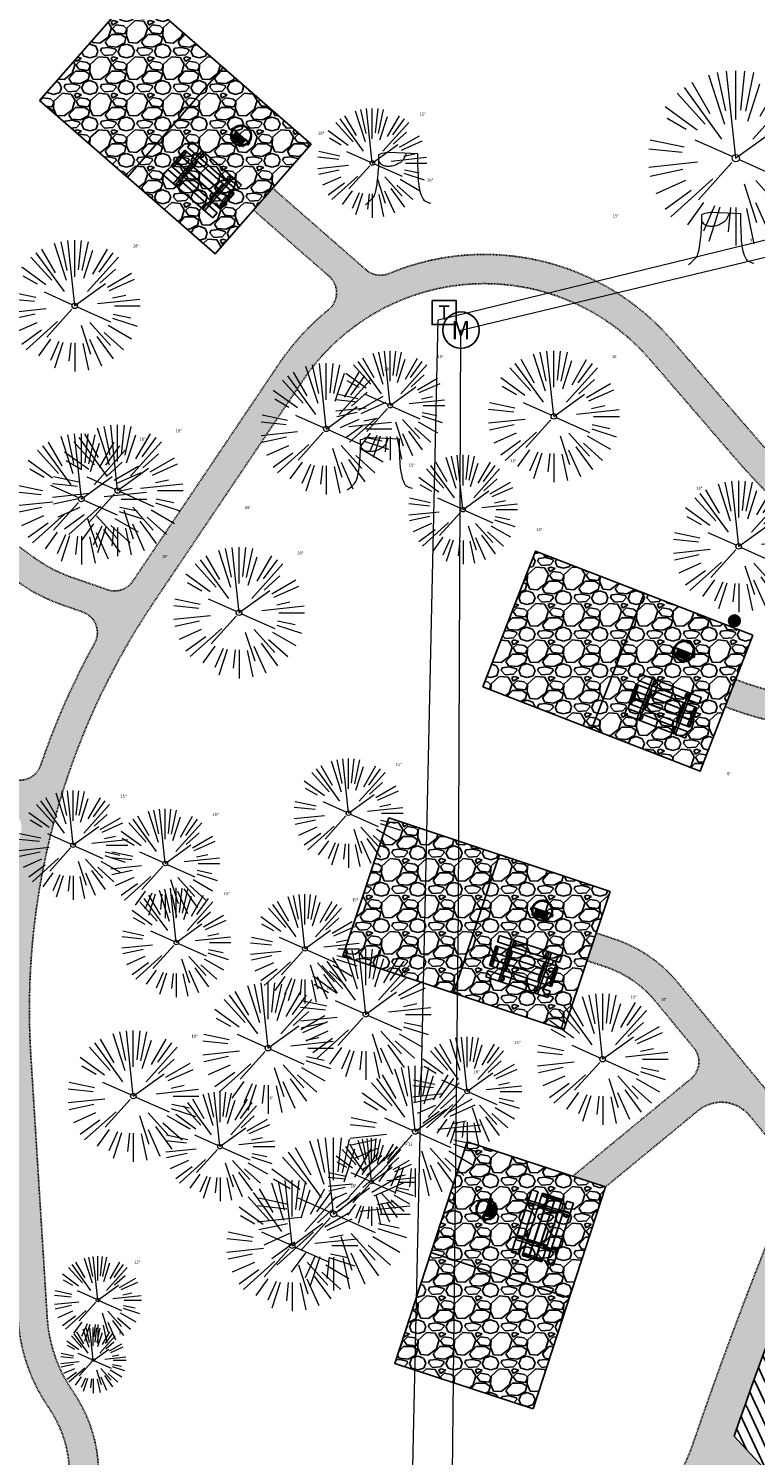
# Model space of a CAD drawing. Header units: feet. Extents: x 1134296 to 1140710, y 647902 to 649877.
# Tile 28 of 57: x 1134437 to 1134536, y 648952 to 649148. Entities that reach past the tile are written whole.
import ezdxf
from ezdxf.enums import TextEntityAlignment as Align
from ezdxf.lldxf.tags import DXFTag

# ---------------------------------------------------------------- set-up
doc = ezdxf.new("R2010")
doc.units = ezdxf.units.FT
doc.header["$MEASUREMENT"] = 0
doc.linetypes.add('RAD', pattern=[0.13, 0.08, -0.05])
for name, color, linetype, lineweight in [('-ANGLE-IRON', 8, 'Continuous', 25), ('V-LEGL-PROP-MRKR', 6, 'Continuous', 13), ('V-SITE-VEGE', 55, 'Continuous', 18), ('V-SITE-VEGE-TEXT', 8, 'Continuous', 18), ('V-UTIL-POWR-LINE-UNDR', 8, 'EXIST_PROP POWER UNDERGROUND LINE 1', 15)]:
    doc.layers.add(name, color=color, linetype=linetype, lineweight=lineweight)
for name, color, linetype in [('-BOLTS-LAGS-SCREWS', 7, 'Continuous'), ('-CONCRETE', 9, 'Continuous'), ('-HARDWARE', 7, 'Continuous'), ('-TIMBER', 5, 'Continuous'), ('C-CAMPSITE-PADS', 6, 'Continuous'), ('C-PRKG-ASPH', 8, 'Continuous'), ('C-ROAD-ASPHALT', 1, 'Continuous'), ('C-SWLK-GRVL', 6, 'RAD'), ('C-SWLK-GRVL-PATT', 8, 'Continuous'), ('G-XREF', 7, 'Continuous'), ('V-UTIL-POWR-STRC', 1, 'Continuous')]:
    doc.layers.add(name, color=color, linetype=linetype)
doc.styles.add('SEI-Dim & Leader', font='tahoma.ttf')
doc.styles.get("Standard").update_dxf_attribs({"font": 'arial.ttf'})
tags = doc.linetypes.add('EXIST_PROP POWER UNDERGROUND LINE 1', pattern='A,1.5,-0.2,["P-UG",Standard,S=0.08,R=0,X=-0.1,Y=-0.04],-0.3', length=2).pattern_tags.tags
tags[6] = DXFTag(74, 10)
pattern_1 = [(228.012787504, (3.6, 5), (-40, -45), [0.67268, -66.595440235]), (184.969740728, (3.15, 4.5), (60, 5), [1.15434, -114.279623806]), (132.510447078, (2, 4.4), (50, -55), [0.81394, -80.58016298]), (267.273689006, (0.05, 3.15), (5, 100), [1.05119, -104.067790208]), (292.833654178, (0, 2.1), (-25, 60), [1.030775, -102.04686564]), (357.273689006, (0.4, 1.15), (-100, 5), [1.05119, -104.067790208]), (37.694240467, (1.45, 1.1), (-65, -50), [1.390145, -137.624242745]), (72.255328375, (2.55, 1.95), (35, 110), [1.31244, -129.931607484]), (121.429565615, (2.95, 3.2), (-40, 65), [1.05475, -104.420365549]), (175.23635831, (2.4, 4.1), (55, -5), [1.20416, -59.003812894]), (222.397437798, (1.2, 4.2), (-60, -55), [1.55724, -154.166875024]), (138.814074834, (5, 3.1), (-35, 30), [0.531505, -52.619224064]), (171.46923439, (4.6, 3.45), (65, -10), [1.011185, -100.10755708]), (225, (3.6, 3.6), (-6e-16, -5), [0.707105, -6.363962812]), (203.198590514, (3.25, 4.2), (25, 10), [0.38079, -37.69807553]), (291.80140949, (2.9, 4.05), (-5, 15), [0.538515, -26.387309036]), (30.96375653, (3.1, 3.55), (15, 10), [0.874645, -28.280114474]), (161.56505118, (3.85, 4), (10, -5), [0.632455, -15.1789333]), (16.389540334, (0, 4.05), (50, 15), [0.886, -87.714225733]), (70.346175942, (0.85, 4.3), (-20.00000000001, -55.00000000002), [0.743305, -73.587038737]), (293.198590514, (3.85, 5), (-10, 25), [0.761575, -37.31729053]), (343.610459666, (4.15, 4.3), (-50, 15), [0.886, -87.714225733]), (339.44395478, (0, 0.95), (-25, 10), [0.8544, -41.865618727]), (294.77514057, (0.8, 0.65), (-25, 55), [0.71589, -70.873215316]), (66.801409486, (3.9, 0), (10, 25), [0.761575, -37.31729053]), (17.354024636, (4.2, 0.7), (-65, -20), [0.838155, -82.977118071]), (69.44395478, (1.45, 0), (-10, -25), [0.4272, -42.292818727]), (101.30993247, (3.6, 0), (-5, 20), [0.25495, -25.240147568]), (165.96375653, (3.55, 0.25), (15, -5), [1.030775, -19.584753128]), (186.009005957, (2.55, 0.5), (50, 5), [0.95525, -94.569615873]), (303.69006753, (3.1, 3.1), (-5, 10), [0.72111, -17.306646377]), (353.157226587, (3.5, 2.5), (85, -10), [1.25897, -124.63781312]), (60.9453959, (4.75, 2.35), (-20, -35), [0.51478, -50.963370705]), (90, (5, 2.8), (-5, 5), [0.3, -4.7]), (120.256437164, (2.45, 0.65), (20, -35), [0.69462, -68.767599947]), (48.012787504, (2.1, 1.25), (40, 45), [1.34536, -65.922760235]), (0, (3, 2.25), (5, 5), [1.3, -3.7]), (325.30484647, (4.3, 2.25), (50, -35), [0.79057, -78.266371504]), (254.0546041, (4.95, 1.8), (-5, -20), [0.72801, -35.672539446]), (207.645975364, (4.75, 1.1), (-95, -50), [1.185325, -117.347370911]), (175.42607874, (3.7, 0.55), (-65, 5), [1.253995, -124.14536704])]

# ---------------------------------------------------------------- blocks, each defined once
blk = doc.blocks.new('V-SITE-Meter')
blk.add_circle((0, 0), 0.08)
at = {"style": 'SEI-Dim & Leader'}
blk.add_text('M', height=0.08, dxfattribs=at).set_placement((0, 0), align=Align.MIDDLE_CENTER)
blk = doc.blocks.new('*U851', base_point=(1134495.955, 649106.737))
at = {"xscale": 31.25, "yscale": 31.25, "zscale": 31.25}
blk.add_blockref('V-SITE-Meter', (1134495.955, 649106.737), dxfattribs=at)
blk = doc.blocks.new('V-SITE-VEGE-Coniferious Tree 2')
at = {"color": 0, "linetype": 'ByBlock'}
for p, q in [((-0.0003, 0.0026), (-0.0523, 0.4973)), ((0, 0.2219), (0, 0.5)), ((0.0289, 0.2753), (0.0522, 0.4973)), ((-0.146, 0.2528), (-0.25, 0.433)), ((-0.0626, 0.1926), (-0.1545, 0.4755)), ((-0.0575, 0.2704), (-0.104, 0.4891)), ((0.0572, 0.2693), (0.1039, 0.4891)), ((0.0685, 0.211), (0.1382, 0.4256)), ((0.1391, 0.2411), (0.25, 0.433)), ((-0.1757, 0.1951), (-0.3346, 0.3716)), ((-0.0791, 0.1089), (-0.2939, 0.4045)), ((0.0978, 0.1086), (0.3345, 0.3716)), ((0.1869, 0.2573), (0.2939, 0.4045)), ((-0.2201, 0.1599), (-0.4046, 0.2939)), ((0.192, 0.1729), (0.3116, 0.2806)), ((0.2488, 0.1436), (0.433, 0.25)), ((-0.2844, 0.1642), (-0.3931, 0.227)), ((-0.0009, -0.0007), (0.235, 0.1707)), ((0.2659, 0.1184), (0.4568, 0.2034)), ((-0.2961, 0.0629), (-0.4891, 0.1039)), ((-0.0199, 0.0089), (-0.2319, 0.1032)), ((0.2873, 0.0611), (0.3885, 0.0826)), ((-0.306, 0.0322), (-0.4973, 0.0523)), ((0.1731, 0.0182), (0.4972, 0.0523)), ((0.3025, 0), (0.5, 0)), ((-0.2183, -0.0229), (-0.4973, -0.0523)), ((-0.3022, -0.0642), (-0.4891, -0.1039)), ((-0.023, -0.0255), (-0.2138, -0.2374)), ((0.0185, -0.0083), (0.272, -0.1211)), ((0.2936, -0.0624), (0.4274, -0.0908)), ((-0.2881, -0.1283), (-0.4568, -0.2034)), ((-0.132, -0.1189), (-0.3716, -0.3346)), ((0.0478, -0.1473), (0.1192, -0.3671)), ((0.1144, -0.1271), (0.2718, -0.3019)), ((0.2555, -0.1475), (0.433, -0.25)), ((0.2891, -0.094), (0.4755, -0.1545)), ((-0.2545, -0.1849), (-0.4046, -0.2939)), ((0.1689, -0.2325), (0.2939, -0.4045)), ((0.2254, -0.2029), (0.3716, -0.3346)), ((-0.1843, -0.2536), (-0.2767, -0.3808)), ((-0.1214, -0.2725), (-0.1856, -0.4168)), ((-0.091, -0.2799), (-0.1545, -0.4755)), ((-0.0297, -0.2818), (-0.0443, -0.4216)), ((0, -0.2818), (0, -0.5)), ((0.061, -0.2873), (0.1039, -0.4891)), ((0.1131, -0.2541), (0.2033, -0.4568))]:
    blk.add_line(p, q, dxfattribs=at)
blk.add_circle((0, 0), 0.0208)
blk = doc.blocks.new('V-UTIL-POWR-TRANS')
blk.add_lwpolyline([(-0.075, 0.075), (0.075, 0.075), (0.075, -0.075), (-0.075, -0.075)], close=True)
at = {"style": 'SEI-Dim & Leader'}
blk.add_text('T', height=0.09, dxfattribs=at).set_placement((0, 0), align=Align.MIDDLE_CENTER)
blk = doc.blocks.new('*U904', base_point=(1134495.955, 649106.737))
at = {"xscale": 31.25, "yscale": 31.25, "zscale": 31.25}
blk.add_blockref('V-SITE-Meter', (1134495.955, 649106.737), dxfattribs=at)
blk = doc.blocks.new('V-SITE-VEGE-Stump')
for points in [[(-0.1229, -0.0143, 0.052613), (-0.0986, 0.0077, 0.106195), (-0.0905, 0.0219, 0.044862), (-0.0837, 0.0527, 0.020074), (-0.0776, 0.1229, 0.011675), (-0.0773, 0.1364, 0.007866), (-0.0776, 0.1565)], [(-0.0776, 0.1565, -0.027668), (-0.0534, 0.1634, -0.067978), (-0.0432, 0.1643), (0.0086, 0.1616), (0.054, 0.1591)], [(0.0151, 0.1613, -0.082864), (0.0081, 0.142, -0.111324), (-0.0021, 0.1306, -0.039313), (-0.0159, 0.1223, -0.049197), (-0.028, 0.1177, -0.066002), (-0.0447, 0.1155, -0.070187), (-0.0604, 0.1177, -0.114859), (-0.0685, 0.1223, -0.075938), (-0.0773, 0.1332)], [(0.054, 0.1591, 0.004334), (0.0538, 0.1369, 0.008344), (0.054, 0.1254), (0.0561, 0.0762, 0.046252), (0.0624, 0.0317, 0.069625), (0.0733, 0.0038, 0.149725), (0.0794, -0.002, 0.058523), (0.0992, -0.0091)]]:
    blk.add_lwpolyline(points, format="xyb")
blk = doc.blocks.new('V-LEGL- Corner Location')
at = {"lineweight": 25}
h = blk.add_hatch(color=256, dxfattribs=at)
h.dxf.hatch_style = 1
edge = h.paths.add_edge_path()
edge.add_arc((0, 0), 0.5, 0, 360)
blk.add_circle((0, 0), 0.5, dxfattribs=at)
blk = doc.blocks.new('C_XBASE-PACTOLA_02403811')
at = {"layer": 'V-UTIL-POWR-LINE-UNDR', "flags": 128}
for points in [[(1134480.13, 648231.49), (1134495, 648496.17), (1134496.35, 648566.44), (1134464.63, 648641.53), (1134459.68, 648691.6), (1134473.79, 648747.28), (1134487.67, 648772.88), (1134492.62, 648802.57), (1134496.09, 648841.02), (1134500.8, 648860.32), (1134494.59, 648928.38), (1134495.61, 649027.12), (1134495.96, 649106.74), (1134599.22, 649131.5), (1134637.55, 649168.54), (1134656.34, 649214.88), (1134694.64, 649279.09), (1134746.48, 649319.73), (1134803.11, 649342.85), (1134848.62, 649349.48), (1134877.8, 649337.9), (1134908.97, 649315.13), (1134965.72, 649315.53), (1135021.66, 649297.83), (1135074.57, 649267.3), (1135109.81, 649210.95), (1135119.86, 649164.36), (1135144.6, 649102.15)], [(1134492.85, 649108.17), (1134575.97, 649128.47), (1134599.22, 649131.5)], [(1134473.06, 648231.49), (1134478.46, 648413.9), (1134486.34, 648507.97), (1134488, 648563.71), (1134458.97, 648637.48), (1134452.33, 648694.36), (1134469.76, 648757.01), (1134484.27, 648785.6), (1134490.08, 648837.1), (1134491.32, 648874.4), (1134488.84, 648928), (1134492.85, 649108.17)]]:
    blk.add_lwpolyline(points, dxfattribs=at)
at = {"layer": 'V-LEGL-PROP-MRKR', "xscale": 1.6, "yscale": 1.6, "zscale": 1.6, "rotation": 8.537736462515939e-07}
blk.add_blockref('V-LEGL- Corner Location', (1134533.49, 649066.86), dxfattribs=at)
at = {"layer": 'V-SITE-VEGE', "rotation": 8.537736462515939e-07}
for p, xscale, yscale, zscale in [((1134533.68, 649130.33), 23.99971008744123, 23.99971008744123, 23.99971008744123), ((1134483.69, 648989.87), 11.99985504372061, 11.99985504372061, 11.99985504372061), ((1134446.12, 648973.68), 11.99985504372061, 11.99985504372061, 11.99985504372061)]:
    blk.add_blockref('V-SITE-VEGE-Coniferious Tree 2', p, dxfattribs=dict(at, xscale=xscale, yscale=yscale, zscale=zscale))
at = {"layer": 'V-SITE-VEGE'}
for name, p, xscale, yscale, zscale in [('V-SITE-VEGE-Coniferious Tree 2', (1134483.79, 649129.67), 14.99981880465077, 14.99981880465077, 14.99981880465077), ('V-SITE-VEGE-Stump', (1134487.81, 649124.54), 40.31522404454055, 40.31522404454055, 40.31522404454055), ('V-SITE-VEGE-Stump', (1134532.14, 649116.31), 40.31522404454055, 40.31522404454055, 40.31522404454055), ('V-SITE-VEGE-Coniferious Tree 2', (1134442.95, 649110.07), 17.99978256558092, 17.99978256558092, 17.99978256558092), ('V-SITE-VEGE-Coniferious Tree 2', (1134486.24, 649096.39), 14.99981880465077, 14.99981880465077, 14.99981880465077), ('V-SITE-VEGE-Coniferious Tree 2', (1134508.7, 649094.9), 17.99978256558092, 17.99978256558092, 17.99978256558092), ('V-SITE-VEGE-Coniferious Tree 2', (1134477.47, 649093.19), 17.99978256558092, 17.99978256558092, 17.99978256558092), ('V-SITE-VEGE-Coniferious Tree 2', (1134443.86, 649083.57), 17.99978256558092, 17.99978256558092, 17.99978256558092), ('V-SITE-VEGE-Coniferious Tree 2', (1134448.84, 649084.73), 17.99978256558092, 17.99978256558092, 17.99978256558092), ('V-SITE-VEGE-Stump', (1134485.31, 649085.41), 40.31522404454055, 40.31522404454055, 40.31522404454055), ('V-SITE-VEGE-Coniferious Tree 2', (1134496.24, 649082.12), 14.99981880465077, 14.99981880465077, 14.99981880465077), ('V-SITE-VEGE-Coniferious Tree 2', (1134534.08, 649077.06), 17.99978256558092, 17.99978256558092, 17.99978256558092), ('V-SITE-VEGE-Coniferious Tree 2', (1134465.5, 649067.97), 17.99978256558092, 17.99978256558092, 17.99978256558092), ('V-SITE-VEGE-Coniferious Tree 2', (1134480.52, 649040.47), 14.99981880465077, 14.99981880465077, 14.99981880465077), ('V-SITE-VEGE-Coniferious Tree 2', (1134442.72, 649036.09), 14.99981880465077, 14.99981880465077, 14.99981880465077), ('V-SITE-VEGE-Coniferious Tree 2', (1134455.37, 649033.57), 14.99981880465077, 14.99981880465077, 14.99981880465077), ('V-SITE-VEGE-Coniferious Tree 2', (1134456.89, 649022.72), 14.99981880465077, 14.99981880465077, 14.99981880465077), ('V-SITE-VEGE-Coniferious Tree 2', (1134474.54, 649021.86), 14.99981880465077, 14.99981880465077, 14.99981880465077), ('V-SITE-VEGE-Coniferious Tree 2', (1134482.89, 649012.87), 17.99978256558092, 17.99978256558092, 17.99978256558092), ('V-SITE-VEGE-Coniferious Tree 2', (1134469.48, 649008.23), 17.99978256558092, 17.99978256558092, 17.99978256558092), ('V-SITE-VEGE-Coniferious Tree 2', (1134515.41, 649006.72), 17.99978256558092, 17.99978256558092, 17.99978256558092), ('V-SITE-VEGE-Coniferious Tree 2', (1134450.99, 649001.66), 17.99978256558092, 17.99978256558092, 17.99978256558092), ('V-SITE-VEGE-Coniferious Tree 2', (1134496.8, 649002.3), 14.99981880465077, 14.99981880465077, 14.99981880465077), ('V-SITE-VEGE-Coniferious Tree 2', (1134489.68, 648996.79), 17.99978256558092, 17.99978256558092, 17.99978256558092), ('V-SITE-VEGE-Coniferious Tree 2', (1134462.89, 648994.73), 14.99981880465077, 14.99981880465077, 14.99981880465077), ('V-SITE-VEGE-Coniferious Tree 2', (1134478.48, 648985.48), 20.99974632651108, 20.99974632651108, 20.99974632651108), ('V-SITE-VEGE-Coniferious Tree 2', (1134472.79, 648981.14), 17.99978256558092, 17.99978256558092, 17.99978256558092), ('V-SITE-VEGE-Coniferious Tree 2', (1134445.5, 648965.41), 8.999891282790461, 8.999891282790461, 8.999891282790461)]:
    blk.add_blockref(name, p, dxfattribs=dict(at, xscale=xscale, yscale=yscale, zscale=zscale))
at = {"layer": 'V-UTIL-POWR-STRC', "xscale": 22, "yscale": 22, "zscale": 22, "rotation": 0.02560174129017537}
blk.add_blockref('V-UTIL-POWR-TRANS', (1134493.65, 649109.16), dxfattribs=at)
at = {"layer": 'V-UTIL-POWR-STRC'}
for name in ['*U851', '*U904']:
    blk.add_blockref(name, (1134495.96, 649106.74), dxfattribs=at)
at = {"layer": 'V-UTIL-POWR-STRC', "xscale": 31.25, "yscale": 31.25, "zscale": 31.25}
blk.add_blockref('V-SITE-Meter', (1134495.96, 649106.74), dxfattribs=at)
at = {"layer": 'V-SITE-VEGE-TEXT', "char_height": 0.4, "attachment_point": 7, "style": 'SEI-Dim & Leader'}
for s, insert in [('15"', (1134490.27, 649136.17)), ('18"', (1134476.34, 649133.55)), ('18"', (1134491.29, 649127.14)), ('15"', (1134516.78, 649122.22)), ('18"', (1134450.93, 649118.07)), ('9"', (1134535.62, 649118.91)), ('15"', (1134492.71, 649102.89)), ('18"', (1134516.68, 649102.9)), ('18"', (1134485.44, 649101.19)), ('18"', (1134451.83, 649091.57)), ('18"', (1134456.81, 649092.73)), ('15"', (1134488.79, 649088.01)), ('15"', (1134502.72, 649088.62)), ('18"', (1134528.24, 649084.84)), ('15"', (1134466.29, 649082.18)), ('18"', (1134506.28, 649079.16)), ('18"', (1134473.48, 649075.97)), ('18"', (1134454.9, 649075.5)), ('15"', (1134487, 649046.97)), ('6"', (1134532.48, 649045.68)), ('15"', (1134449.2, 649042.59)), ('15"', (1134461.85, 649040.07)), ('15"', (1134463.37, 649029.22)), ('15"', (1134481.02, 649028.36)), ('18"', (1134490.87, 649020.87)), ('18"', (1134477.45, 649016.23)), ('15"', (1134519.25, 649015.04)), ('18"', (1134523.39, 649014.72)), ('18"', (1134458.97, 649009.66)), ('15"', (1134503.28, 649008.8)), ('18"', (1134497.66, 649004.79)), ('15"', (1134469.37, 649001.23)), ('21"', (1134487.95, 648994.98)), ('12"', (1134488.68, 648994.87)), ('18"', (1134480.76, 648989.14)), ('12"', (1134451.11, 648978.68)), ('9"', (1134448.99, 648968.91))]:
    blk.add_mtext(s, dxfattribs=dict(at, insert=insert))
blk = doc.blocks.new('10FT_Precast Table')
at = {"layer": '-ANGLE-IRON'}
for p, q in [((-28.5, 27.1), (-28.5, 33.6)), ((-28.5, 33.6), (-24.5, 33.6)), ((-24.5, 27.1), (-28.5, 27.1)), ((-24.5, 33.6), (-24.5, 27.1)), ((28.5, 27.1), (28.5, 33.6)), ((28.5, 33.6), (32.5, 33.6)), ((32.5, 27.1), (28.5, 27.1)), ((32.5, 33.6), (32.5, 27.1)), ((-49.5, 15.8), (-52.5, 15.8)), ((-52.5, 15.8), (-52.5, -14.7)), ((-49.5, -14.7), (-49.5, 15.8)), ((-25.5, 15.8), (-28.5, 15.8)), ((-28.5, 15.8), (-28.5, -14.7)), ((-25.5, -14.7), (-25.5, 15.8)), ((32.5, 15.8), (29.5, 15.8)), ((29.5, 15.8), (29.5, -14.7)), ((32.5, -14.7), (32.5, 15.8)), ((52.5, 15.8), (49.5, 15.8)), ((49.5, 15.8), (49.5, -14.7)), ((52.5, -14.7), (52.5, 15.8)), ((-52.5, -14.7), (-49.5, -14.7)), ((-28.5, -14.7), (-25.5, -14.7)), ((29.5, -14.7), (32.5, -14.7)), ((49.5, -14.7), (52.5, -14.7)), ((-28.5, -33.6), (-28.5, -27.1)), ((-28.5, -27.1), (-24.5, -27.1)), ((-24.5, -33.6), (-28.5, -33.6)), ((-24.5, -27.1), (-24.5, -33.6)), ((28.5, -33.6), (28.5, -27.1)), ((28.5, -27.1), (32.5, -27.1)), ((32.5, -33.6), (28.5, -33.6)), ((32.5, -27.1), (32.5, -33.6))]:
    blk.add_line(p, q, dxfattribs=at)
at = {"layer": '-BOLTS-LAGS-SCREWS'}
for centre in [(-26.5, 32.1), (-26.5, 28.6), (30.5, 32.1), (30.5, 28.6), (-51, 14.8), (-51, 9.3), (-51, 3.3), (-27, 14.8), (-27, 9.3), (-27, 3.3), (31, 14.8), (31, 9.3), (31, 3.3), (51, 14.8), (51, 9.3), (51, 3.3), (-51, -2.2), (-51, -8.2), (-51, -13.7), (-27, -2.2), (-27, -8.2), (-27, -13.7), (31, -2.2), (31, -8.2), (31, -13.7), (51, -2.2), (51, -8.2), (51, -13.7), (-26.5, -28.6), (-26.5, -32.1), (30.5, -28.6), (30.5, -32.1)]:
    blk.add_circle(centre, 0.156, dxfattribs=at)
at = {"layer": '-CONCRETE'}
for p, q in [((-32, -36), (-32, 36)), ((-28.5, 36), (-28.5, 33.6)), ((-28.5, -27.1), (-28.5, 27.1)), ((32.5, 36), (32.5, 33.6)), ((32.5, -27.1), (32.5, 27.1)), ((36, -36), (36, 36)), ((-28.5, -36), (-28.5, -33.6)), ((32.5, -33.6), (32.5, -36))]:
    blk.add_line(p, q, dxfattribs=at)
at = {"layer": '-TIMBER'}
for p, q in [((-54, 24.7), (-54, 36)), ((-54, 36), (54, 36)), ((-54, 24.7), (54, 24.7)), ((54, 24.7), (54, 36)), ((-54, 6.5), (-54, 17.7)), ((-54, 17.7), (54, 17.7)), ((-54, 6.5), (54, 6.5)), ((-54, -5), (-54, 6.2)), ((-54, 6.2), (54, 6.2)), ((54, 17.7), (54, 6.5)), ((54, 6.2), (54, -5)), ((54, -5), (-54, -5)), ((-54, -16.5), (-54, -5.3)), ((54, -5.3), (-54, -5.3)), ((54, -16.5), (-54, -16.5)), ((54, -5.3), (54, -16.5)), ((-54, -36), (-54, -24.8)), ((-54, -24.8), (54, -24.8)), ((-54, -36), (54, -36)), ((54, -36), (54, -24.8))]:
    blk.add_line(p, q, dxfattribs=at)
blk = doc.blocks.new('*X386')
at = {"color": 0}
for p, q in [((146.1, 353.6), (146.1, 353.7)), ((146.1, 352.9), (146.8, 353.6)), ((146.1, 352.5), (146.8, 353.3)), ((146.1, 351.8), (146.8, 352.6)), ((146.1, 351.5), (146.8, 352.2)), ((146.1, 350.8), (146.8, 351.5)), ((146.3, 350.7), (146.8, 351.2))]:
    blk.add_line(p, q, dxfattribs=at)
blk = doc.blocks.new('Pilot Rocks FS-30_18_PA')
at = {"layer": '-HARDWARE'}
for p, q in [((-8.8, 0), (-17.9, 0)), ((-17.9, 0), (-12.8, 0)), ((-10.2, 0), (10.2, 0)), ((8.8, 0), (17.9, 0)), ((12.8, 0), (17.9, 0)), ((-18.9, -1.4), (-18.9, -1)), ((-18.9, -1.4), (-18.9, -1)), ((-18.9, -4.6), (-18.9, -1.4)), ((-18.9, -1.4), (-18.9, -1.4)), ((-18.2, -1.4), (-18.2, -1)), ((-18.2, -1), (-18.2, -1.4)), ((-18.2, -1.4), (-18.1, -1.4)), ((-18.1, -1.4), (-18.1, -4.6)), ((-8.8, -0.6), (-17.9, -0.6)), ((-13.3, -0.6), (-17.9, -0.6)), ((-10.2, -0.6), (10.2, -0.6)), ((-10.2, -0.6), (-10.2, -11.3)), ((-10.2, -11.3), (-10.2, -14.8)), ((-10.2, -13.7), (-10.2, -14.8)), ((-9.5, -0.6), (-9.5, -11.3)), ((-9.5, -11.3), (-9.5, -14.8)), ((-9.5, -11.6), (9.5, -11.6)), ((-9.5, -12.3), (9.5, -12.3)), ((-9.5, -14.8), (-9.5, -14.5)), ((-8.8, -0.6), (-8.8, -11.6)), ((-8.3, -0.6), (-8.3, -11.6)), ((-7.5, -0.6), (-7.5, -11.6)), ((-7, -0.6), (-7, -11.6)), ((-6.2, -0.6), (-6.2, -11.6)), ((-5.7, -0.6), (-5.7, -11.6)), ((-4.9, -0.6), (-4.9, -11.6)), ((-4.3, -0.6), (-4.3, -11.6)), ((-3.6, -0.6), (-3.6, -11.6)), ((-3, -0.6), (-3, -11.6)), ((-2.2, -0.6), (-2.2, -11.6)), ((-1.7, -0.6), (-1.7, -11.6)), ((-0.9, -0.6), (-0.9, -11.6)), ((-0.4, -0.6), (-0.4, -11.6)), ((0.4, -0.6), (0.4, -11.6)), ((0.9, -0.6), (0.9, -11.6)), ((1.7, -0.6), (1.7, -11.6)), ((2.2, -0.6), (2.2, -11.6)), ((3, -0.6), (3, -11.6)), ((3.6, -0.6), (3.6, -11.6)), ((4.3, -0.6), (4.3, -11.6)), ((4.9, -0.6), (4.9, -11.6)), ((5.7, -0.6), (5.7, -11.6)), ((6.2, -0.6), (6.2, -11.6)), ((7, -0.6), (7, -11.6)), ((7.5, -0.6), (7.5, -11.6)), ((8.3, -0.6), (8.3, -11.6)), ((8.8, -0.6), (8.8, -11.6)), ((17.9, -0.6), (8.8, -0.6)), ((9.5, -0.6), (9.5, -11.3)), ((9.5, -11.3), (9.5, -14.8)), ((9.5, -14.5), (9.5, -14.8)), ((10.2, -0.6), (10.2, -11.3)), ((10.2, -11.3), (10.2, -14.8)), ((10.2, -14.8), (10.2, -13.7)), ((18.1, -4.6), (18.1, -1.4)), ((18.1, -1.4), (18.2, -1.4)), ((18.9, -4.6), (18.1, -4.6)), ((18.2, -1.4), (18.2, -1)), ((18.2, -1.4), (18.2, -1)), ((18.9, -1.4), (18.9, -1)), ((18.9, -1), (18.9, -1.4)), ((18.9, -1.4), (18.9, -1.4)), ((18.9, -1.4), (18.9, -4.6))]:
    blk.add_line(p, q, dxfattribs=at)
at = {"layer": '-HARDWARE', "flags": 128}
for points in [[(0, 18.2, 1), (-0.6, 18.2), (-0.6, 15, 1), (0, 15), (0, 18.2)], [(-11.8, -8.9, -1), (-11.3, -9.4), (-13.5, -11.7, -1), (-14, -11.3), (-11.8, -8.9)], [(11.8, -8.9, 1), (11.3, -9.4), (13.5, -11.7, 1), (14, -11.3), (11.8, -8.9)]]:
    blk.add_lwpolyline(points, format="xyb", dxfattribs=at)
at = {"layer": '-HARDWARE'}
for points in [[(-18.9, -4.6), (-18.9, -1.4), (-18.1, -1.4), (-18.1, -4.6)], [(-7.5, -11.6), (-8.3, -11.6), (-8.3, -0.6), (-7.5, -0.6)], [(-6.2, -11.6), (-7, -11.6), (-7, -0.6), (-6.2, -0.6)], [(-4.9, -11.6), (-5.7, -11.6), (-5.7, -0.6), (-4.9, -0.6)], [(-3.6, -11.6), (-4.3, -11.6), (-4.3, -0.6), (-3.6, -0.6)], [(-2.2, -11.6), (-3, -11.6), (-3, -0.6), (-2.2, -0.6)], [(-0.9, -11.6), (-1.7, -11.6), (-1.7, -0.6), (-0.9, -0.6)], [(-0.4, -11.6), (0.4, -11.6), (0.4, -0.6), (-0.4, -0.6)], [(0.9, -11.6), (1.7, -11.6), (1.7, -0.6), (0.9, -0.6)], [(2.2, -11.6), (3, -11.6), (3, -0.6), (2.2, -0.6)], [(3.6, -11.6), (4.3, -11.6), (4.3, -0.6), (3.6, -0.6)], [(4.9, -11.6), (5.7, -11.6), (5.7, -0.6), (4.9, -0.6)], [(6.2, -11.6), (7, -11.6), (7, -0.6), (6.2, -0.6)], [(7.5, -11.6), (8.3, -11.6), (8.3, -0.6), (7.5, -0.6)], [(18.9, -4.6), (18.9, -1.4), (18.1, -1.4), (18.1, -4.6)]]:
    blk.add_lwpolyline(points, close=True, dxfattribs=at)
for centre, radius, start, end in [((-17.9, -1), 1, 90, 180), ((-17.9, -1), 1, 90, 180), ((0, 0), 17.1, 0.1484, 179.8516), ((0, 0), 15.7, 0.161, 179.839), ((17.9, -1), 1, 0, 90), ((17.9, -1), 1, 0, 90), ((-17.9, -1), 0.333, 90, 180), ((-17.9, -1), 0.333, 90, 180), ((0, 0), 17.1, 182.0901, 220.7491), ((0, 0), 15.7, 182.2674, 220.2248), ((0, 0), 17.1, 220.7491, 233.2978), ((0, 0), 15.7, 220.2248, 229.5861), ((-9.9, -11.6), 0.333, 0, 180), ((-9.9, -14.8), 0.333, 180, 0), ((-9.9, -14.8), 0.333, 180, 0), ((0, 0), 15.7, 232.704, 307.296), ((0, 0), 17.1, 236.0414, 303.9586), ((9.9, -11.6), 0.333, 0, 180), ((9.9, -14.8), 0.333, 180, 0), ((9.9, -14.8), 0.333, 180, 0), ((0, 0), 15.7, 310.4139, 319.7752), ((0, 0), 17.1, 306.7022, 319.2509), ((0, 0), 15.7, 319.7752, 357.7326), ((0, 0), 17.1, 319.2509, 357.9099), ((17.9, -1), 0.333, 0, 90), ((17.9, -1), 0.333, 0, 90)]:
    blk.add_arc(centre, radius, start, end, dxfattribs=at)
at = {"layer": '-HARDWARE', "rotation": 180}
for p, xscale, yscale, zscale in [((137.7, 372.6), 1.066666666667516, 1.066666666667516, 1.066666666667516), ((-137.7, 372.6), -1.066666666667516, 1.066666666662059, 1.066666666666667)]:
    blk.add_blockref('*X386', p, dxfattribs=dict(at, xscale=xscale, yscale=yscale, zscale=zscale))
blk = doc.blocks.new('C_PBASE-PACTOLA_02403811')
at = {"layer": 'C-CAMPSITE-PADS'}
for points in [[(1134438.13, 649138.26), (1134451.3, 649153.31), (1134475.38, 649132.24), (1134462.22, 649117.19)], [(1134498.94, 649057.8), (1134506.18, 649076.44), (1134536.01, 649064.87), (1134528.78, 649046.22)], [(1134479.74, 649020.86), (1134486.06, 649039.83), (1134516.42, 649029.72), (1134510.1, 649010.74)], [(1134505.89, 648958.77), (1134486.87, 648964.97), (1134496.79, 648995.4), (1134515.8, 648989.2)]]:
    blk.add_lwpolyline(points, close=True, dxfattribs=at)
at = {"layer": 'C-ROAD-ASPHALT'}
for points in [[(1134601.86, 649091.79, 0.064748), (1134533.45, 648955.01, 0.064748)], [(1134557.39, 648914.9, 0.262572), (1134552.86, 648934.02), (1134533.45, 648955.01)]]:
    blk.add_lwpolyline(points, format="xyb", dxfattribs=at)
at = {"layer": 'C-SWLK-GRVL', "flags": 128}
for points in [[(1134470.12, 649126.22), (1134482.94, 649115.01)], [(1134477.86, 649114.13), (1134467.48, 649123.21)]]:
    blk.add_lwpolyline(points, dxfattribs=at)
for points in [[(1134482.94, 649115.01, 0.286072), (1134486.07, 649114.5, -0.324275), (1134524.91, 649105.35), (1134536.53, 649091.89, 0.044914), (1134548.9, 649079.93, -0.322047), (1134554.79, 649058.55, 0.441521), (1134558.18, 649051.98), (1134566.02, 649049.88, 0.343333), (1134571.68, 649052.27, -0.020778), (1134597.71, 649094.58), (1134601.86, 649091.79)], [(1134428.46, 649081.99), (1134437.39, 649075.52, 0.07341), (1134442.57, 649072.82), (1134447.43, 649071.13, 0.340468), (1134450.91, 649072.29), (1134470.97, 649102.1, -0.074542), (1134477.77, 649109.54, 0.465285), (1134477.86, 649114.13)], [(1134515.8, 648989.2), (1134528.52, 648999.67, -0.414214), (1134535.56, 648998.99), (1134540.04, 648993.55, -0.27686), (1134540.8, 648988.46, 0.01548), (1134527.75, 648953.82, -0.124351), (1134521.07, 648943.56), (1134506.57, 648930.15, 0.039703), (1134501.2, 648924.32), (1134494.14, 648915.32, -0.334601), (1134482.5, 648912.24), (1134448.94, 648925.89, -0.410933), (1134443.4, 648938.82), (1134444.84, 648942.46, 0.25003), (1134442.68, 648961.16, -0.136482), (1134439.17, 648971.29), (1134436.92, 649007.31, -0.165122), (1134453.76, 649069.36), (1134474.29, 649099.87, -0.494522), (1134521.88, 649102.73), (1134533.5, 649089.28, 0.044914), (1134546.39, 649076.81, -0.354348), (1134550.34, 649058.34), (1134549.78, 649057.25, -0.406048), (1134546.13, 649055.21), (1134537.87, 649057.43, -0.027005), (1134533.66, 649058.81)], [(1134409.69, 649051.34, 0.088151), (1134412.26, 649050.25), (1134434.76, 649045.07, 0.384666), (1134438.27, 649047.03, -0.044139), (1134445.68, 649063.79, 0.464999), (1134444.03, 649068.08), (1134441.26, 649069.04, -0.07341), (1134435.04, 649072.28), (1134426.12, 649078.75)], [(1134532.21, 649055.08, 0.027005), (1134536.83, 649053.57), (1134561.73, 649046.89, -0.481459), (1134564.86, 649039.72, 0.017149), (1134546.96, 649002.83, -0.557743), (1134538.53, 649001.68), (1134525.71, 649017.24, 0.140993), (1134517.05, 649023.19), (1134514.53, 649024.03)], [(1134511.29, 648990.67), (1134527.52, 649004.03, 0.414214), (1134527.93, 649008.26), (1134522.62, 649014.7, 0.140993), (1134515.78, 649019.39), (1134513.26, 649020.23)], [(1134457.84, 648902.02), (1134457.2, 648905.46, -0.126677), (1134457.85, 648914.92, 0.395181), (1134456.14, 648918.64), (1134447.43, 648922.19, -0.410933), (1134439.68, 648940.28), (1134441.11, 648943.93, 0.25003), (1134439.39, 648958.89, -0.136482), (1134435.18, 648971.04)]]:
    blk.add_lwpolyline(points, format="xyb", dxfattribs=at)
at = {"layer": 'Defpoints'}
for points in [[(1134450.17, 649127.72), (1134463.34, 649142.78)], [(1134513.86, 649052.01), (1134521.1, 649070.65)], [(1134494.92, 649015.8), (1134501.24, 649034.78)], [(1134510.85, 648973.99), (1134491.83, 648980.18)]]:
    blk.add_lwpolyline(points, dxfattribs=at)
at = {"layer": '-HARDWARE'}
for p, xscale, yscale, zscale, rotation in [((1134465.79, 649133.43), 0.08333333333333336, 0.08333333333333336, 0.08333333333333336, 318.8203477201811), ((1134526.59, 649062.71), 0.08333333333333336, 0.08333333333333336, 0.08333333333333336, 338.7961843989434), ((1134507.12, 649027.1), 0.08333333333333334, 0.08333333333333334, 0.08333333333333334, 341.5786001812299), ((1134499.46, 648986.11), 0.08333333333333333, 0.08333333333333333, 0.08333333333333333, 71.95383072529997)]:
    blk.add_blockref('Pilot Rocks FS-30_18_PA', p, dxfattribs=dict(at, xscale=xscale, yscale=yscale, zscale=zscale, rotation=rotation))
for p, xscale, yscale, zscale, rotation in [((1134460.47, 649127.35), 0.08333333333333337, 0.08333333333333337, 0.08333333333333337, 318.8203477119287), ((1134523.67, 649055.18), 0.08333333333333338, 0.08333333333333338, 0.08333333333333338, 338.7961843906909), ((1134504.57, 649019.44), 0.08333333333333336, 0.08333333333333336, 0.08333333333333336, 341.5786001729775), ((1134507.14, 648983.61), 0.08333333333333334, 0.08333333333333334, 0.08333333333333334, 71.95383071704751)]:
    blk.add_blockref('10FT_Precast Table', p, dxfattribs=dict(xscale=xscale, yscale=yscale, zscale=zscale, rotation=rotation))
blk = doc.blocks.new('C_PHTCH-PACTOLA_02403811')
at = {"layer": 'C-PRKG-ASPH'}
h = blk.add_hatch(dxfattribs=at)
h.set_pattern_fill('ANSI31', color=256, scale=10, angle=70)
edge = h.paths.add_edge_path(flags=16)
edge.add_arc((1135093.57, 648760.36), 542, 143.5704, 153.2664, ccw=False)
edge.add_arc((1135093.57, 648760.36), 542, 133.8743, 143.5704, ccw=False)
edge.add_line((1134717.92, 649151.06), (1134791.74, 649222.04))
edge.add_arc((1134924.81, 649083.64), 192, 124.3358, 133.8743, ccw=False)
edge.add_line((1134816.52, 649242.18), (1134837.54, 649256.54))
edge.add_arc((1134886.61, 649184.7), 87, 64.8666, 124.3358, ccw=False)
edge.add_line((1134923.57, 649263.47), (1134945.86, 649253.01))
edge.add_arc((1134736.9, 648807.59), 492, 56.4591, 64.8666, ccw=False)
edge.add_line((1135008.74, 649217.67), (1135070.9, 649176.46))
edge.add_arc((1135036.64, 649124.78), 62, -10.868, 56.4591, ccw=False)
edge.add_line((1135097.53, 649113.09), (1135091.83, 649083.4))
edge.add_arc((1135001.48, 649100.74), 92, 337.8486, 349.132, ccw=False)
edge.add_line((1135086.69, 649066.05), (1135029.44, 648925.41))
edge.add_arc((1134573.75, 649110.92), 492, 335.736, 337.8486, ccw=False)
edge.add_line((1135022.29, 648908.74), (1134970.11, 648792.98))
edge.add_line((1134970.11, 648792.98), (1134955.07, 648759.62))
edge.add_arc((1134506.53, 648961.81), 492, 331.3466, 335.736, ccw=False)
edge.add_line((1134938.28, 648725.89), (1134902.77, 648660.9))
edge.add_arc((1134778.16, 648728.99), 142, 305.9573, 331.3466, ccw=False)
edge.add_line((1134861.54, 648614.05), (1134757.48, 648538.57))
edge.add_arc((1134835.58, 648430.91), 133, 125.9573, 166.4172)
edge.add_arc((1134672.28, 648470.36), 35, 244.1086, 346.4172, ccw=False)
edge.add_arc((1134691.46, 648509.91), 78.96, 214.9055, 244.1168, ccw=False)
edge.add_line((1134626.71, 648464.73), (1134623.06, 648469.96))
edge.add_arc((1134821.51, 648608.47), 242, 191.1168, 214.9138, ccw=False)
edge.add_line((1134584.05, 648561.81), (1134566.4, 648651.59))
edge.add_arc((1135049.17, 648746.46), 492, 187.9519, 191.1168, ccw=False)
edge.add_line((1134561.9, 648678.39), (1134552.83, 648743.38))
edge.add_arc((1134842.02, 648783.77), 292, 166.3961, 187.9519, ccw=False)
edge.add_line((1134558.21, 648852.45), (1134566.77, 648887.84))
edge.add_arc((1135093.57, 648760.36), 542, 158.0478, 166.3961, ccw=False)
edge.add_arc((1135093.57, 648760.36), 542, 153.2664, 158.0478, ccw=False)
edge = h.paths.add_edge_path()
edge.add_line((1134664.93, 648091.02), (1134641.75, 648097.24))
edge.add_arc((1135131.44, 647965.88), 507, 154.1155, 164.9841, ccw=False)
edge.add_arc((1135131.44, 647965.88), 507, 153.4315, 154.1155, ccw=False)
edge.add_arc((1134241.51, 648410.91), 488, 333.4315, 338.6384)
edge.add_line((1134695.99, 648233.15), (1134704.11, 648253.93))
edge.add_arc((1134529.03, 648322.41), 188, 338.6384, 377.1955)
edge.add_arc((1134651.31, 648360.25), 60, 17.1955, 74.9727)
edge.add_line((1134666.86, 648418.2), (1134661.5, 648419.81))
edge.add_arc((1134691.49, 648509.95), 95, 223.9419, 251.5981, ccw=False)
edge.add_arc((1134691.54, 648509.98), 95.06, 214.9166, 223.9393, ccw=False)
edge.add_line((1134613.59, 648455.57), (1134609.94, 648460.8))
edge.add_arc((1134821.51, 648608.47), 258, 191.1168, 214.9138, ccw=False)
edge.add_line((1134568.35, 648558.72), (1134550.7, 648648.51))
edge.add_arc((1135049.17, 648746.46), 508, 187.9519, 191.1168, ccw=False)
edge.add_line((1134546.06, 648676.18), (1134536.98, 648741.16))
edge.add_arc((1134842.02, 648783.77), 308, 166.3961, 187.9519, ccw=False)
edge.add_line((1134542.66, 648856.22), (1134551.22, 648891.6))
edge.add_arc((1135093.57, 648760.36), 558, 163.9213, 166.3961, ccw=False)
edge.add_arc((1134538.18, 648920.44), 20, 343.9213, 402.7699)
edge.add_line((1134552.86, 648934.02), (1134533.45, 648955.01))
edge.add_arc((1135093.57, 648760.36), 592.98, 146.01874, 160.8371, ccw=False)
edge.add_line((1134601.86, 649091.79), (1134616.58, 649064.03))
edge.add_arc((1134621, 649066.38), 5, 207.9516, 327.0741)
edge.add_arc((1135093.57, 648760.36), 558, 133.8743, 147.0741, ccw=False)
edge.add_line((1134706.83, 649162.6), (1134780.65, 649233.58))
edge.add_arc((1134924.81, 649083.64), 208, 124.3358, 133.8743, ccw=False)
edge.add_line((1134807.49, 649255.39), (1134828.52, 649269.75))
edge.add_arc((1134886.61, 649184.7), 103, 64.8666, 124.3358, ccw=False)
edge.add_line((1134930.36, 649277.95), (1134952.66, 649267.49))
edge.add_arc((1134736.9, 648807.59), 508, 56.4591, 64.8666, ccw=False)
edge.add_line((1135017.58, 649231), (1135079.74, 649189.8))
edge.add_arc((1135036.64, 649124.78), 78, -10.868, 56.4591, ccw=False)
edge.add_line((1135113.25, 649110.08), (1135107.54, 649080.38))
edge.add_arc((1135001.48, 649100.74), 108, 337.8486, 349.132, ccw=False)
edge.add_line((1135101.51, 649060.02), (1135044.25, 648919.38))
edge.add_arc((1134573.75, 649110.92), 508, 335.736, 337.8486, ccw=False)
edge.add_line((1135036.87, 648902.16), (1134969.66, 648753.05))
edge.add_arc((1134506.53, 648961.81), 508, 331.3466, 335.736, ccw=False)
edge.add_line((1134952.32, 648718.22), (1134916.81, 648653.23))
edge.add_arc((1134778.16, 648728.99), 158, 305.9573, 331.3466, ccw=False)
edge.add_line((1134870.94, 648601.1), (1134766.88, 648525.62))
edge.add_arc((1134835.58, 648430.91), 117, 125.9573, 162.2649)
edge.add_arc((1134752.71, 648457.41), 30, 162.2649, 196.8024)
edge.add_arc((1134835.58, 648430.91), 113, 170.9217, 197.5477)
edge.add_line((1134727.84, 648396.84), (1134731.16, 648386.32))
edge.add_arc((1134529.03, 648322.41), 212, 11.3401, 17.5477, ccw=False)
edge.add_arc((1134529.06, 648322.4), 211.97, -20.6491, 11.3422, ccw=False)
edge.add_arc((1134759.87, 648235.31), 34.72, 159.1872, 239.4136)
edge.add_line((1134742.2, 648205.42), (1134709.51, 648185.7))
edge.add_line((1134709.51, 648185.7), (1134699, 648181.01))
edge.add_arc((1135131.44, 647965.88), 483, 153.5512, 164.9841)
at = {"layer": 'C-SWLK-GRVL-PATT'}
h = blk.add_hatch(dxfattribs=at)
h.set_pattern_fill('GRAVEL', color=256, scale=5)
h.set_pattern_definition(pattern_1)
h.paths.add_polyline_path([(1134438.13, 649138.26), (1134451.3, 649153.31), (1134475.38, 649132.24), (1134462.22, 649117.19)])
h = blk.add_hatch(dxfattribs=at)
h.set_pattern_fill('GRAVEL', color=256, scale=5)
h.set_pattern_definition(pattern_1)
edge = h.paths.add_edge_path(flags=16)
edge.add_arc((1134548.49, 649097.03), 41, 248.7962, 254.9839)
edge.add_line((1134537.87, 649057.43), (1134546.13, 649055.21))
edge.add_arc((1134546.91, 649058.11), 3, 254.9839, 343.3819)
edge.add_line((1134549.78, 649057.25), (1134550.34, 649058.34))
edge.add_arc((1134536.97, 649065.14), 15, 333.0513, 411.098)
edge.add_arc((1134609.19, 649154.64), 100, 220.8114, 231.098, ccw=False)
edge.add_line((1134533.5, 649089.28), (1134521.88, 649102.73))
edge.add_arc((1134499.18, 649083.12), 30, 40.8114, 146.0651)
edge.add_line((1134474.29, 649099.87), (1134453.76, 649069.36))
edge.add_arc((1134536.73, 649013.54), 100, 146.0651, 183.57)
edge.add_line((1134436.92, 649007.31), (1134439.17, 648971.29))
edge.add_arc((1134459.13, 648972.54), 20, 183.57, 214.6573)
edge.add_arc((1134426.23, 648949.79), 20, -21.4941, 34.6573, ccw=False)
edge.add_line((1134444.84, 648942.46), (1134443.4, 648938.82))
edge.add_arc((1134452.7, 648935.15), 10, 158.5059, 247.8634)
edge.add_line((1134448.94, 648925.89), (1134482.5, 648912.24))
edge.add_arc((1134486.27, 648921.5), 10, 247.8634, 321.8645)
edge.add_line((1134494.14, 648915.32), (1134501.2, 648924.32))
edge.add_arc((1134540.53, 648893.44), 50, 132.7699, 141.8645, ccw=False)
edge.add_line((1134506.57, 648930.15), (1134521.07, 648943.56))
edge.add_arc((1134504.09, 648961.91), 25, 312.7699, 341.1235)
edge.add_arc((1135093.57, 648760.36), 597.98, 157.5759, 161.12347, ccw=False)
edge.add_arc((1134536.18, 648990.37), 5, 337.5759, 399.477)
edge.add_line((1134540.04, 648993.55), (1134535.56, 648998.99))
edge.add_arc((1134531.7, 648995.81), 5, 39.477, 129.477)
edge.add_line((1134528.52, 648999.67), (1134515.8, 648989.2))
edge.add_line((1134515.8, 648989.2), (1134511.29, 648990.67))
edge.add_line((1134511.29, 648990.67), (1134527.52, 649004.03))
edge.add_arc((1134525.61, 649006.35), 3, 309.477, 399.477)
edge.add_line((1134527.93, 649008.26), (1134522.62, 649014.7))
edge.add_arc((1134511.04, 649005.16), 15, 39.477, 71.5786)
edge.add_line((1134515.78, 649019.39), (1134513.26, 649020.23))
edge.add_line((1134513.26, 649020.23), (1134514.53, 649024.03))
edge.add_line((1134514.53, 649024.03), (1134517.05, 649023.19))
edge.add_arc((1134511.04, 649005.16), 19, 39.477, 71.5786, ccw=False)
edge.add_line((1134525.71, 649017.24), (1134538.53, 649001.68))
edge.add_arc((1134542.39, 649004.86), 5, 219.477, 336.0781)
edge.add_arc((1135093.57, 648760.36), 597.98, 152.14831, 156.07813, ccw=False)
edge.add_arc((1134560.44, 649042.06), 5, 332.1483, 434.9839)
edge.add_line((1134561.73, 649046.89), (1134536.83, 649053.57))
edge.add_arc((1134548.49, 649097.03), 45, 248.7962, 254.9839, ccw=False)
edge.add_line((1134532.21, 649055.08), (1134533.66, 649058.81))
edge = h.paths.add_edge_path()
edge.add_line((1134601.86, 649091.79), (1134597.71, 649094.58))
edge.add_arc((1135093.57, 648760.36), 597.98, 146.01874, 150.78006)
edge.add_arc((1134567.18, 649055.04), 5.29, 257.3645, 328.3994, ccw=False)
edge.add_line((1134566.02, 649049.88), (1134558.18, 649051.98))
edge.add_arc((1134559.47, 649056.81), 5, 159.694, 254.9839, ccw=False)
edge.add_arc((1134536.97, 649065.14), 19, 339.694, 411.098)
edge.add_arc((1134609.19, 649154.64), 96, 220.8114, 231.098, ccw=False)
edge.add_line((1134536.53, 649091.89), (1134524.91, 649105.35))
edge.add_arc((1134499.18, 649083.12), 34, 40.8114, 112.6777)
edge.add_arc((1134484.91, 649117.26), 3, 228.8203, 292.6777, ccw=False)
edge.add_line((1134482.94, 649115.01), (1134470.12, 649126.22))
edge.add_line((1134470.12, 649126.22), (1134467.48, 649123.21))
edge.add_line((1134467.48, 649123.21), (1134477.86, 649114.13))
edge.add_arc((1134475.89, 649111.87), 3, -50.9871, 48.8203, ccw=False)
edge.add_arc((1134499.18, 649083.12), 34, 129.0129, 146.0651)
edge.add_line((1134470.97, 649102.1), (1134450.91, 649072.29))
edge.add_arc((1134448.42, 649073.97), 3, 250.8569, 326.0651, ccw=False)
edge.add_line((1134447.43, 649071.13), (1134442.57, 649072.82))
edge.add_arc((1134449.13, 649091.71), 20, 234.0626, 250.8569, ccw=False)
edge.add_line((1134437.39, 649075.52), (1134428.46, 649081.99))
edge.add_line((1134428.46, 649081.99), (1134426.12, 649078.75))
edge.add_line((1134426.12, 649078.75), (1134435.04, 649072.28))
edge.add_arc((1134449.13, 649091.71), 24, 234.0626, 250.8569)
edge.add_line((1134441.26, 649069.04), (1134444.03, 649068.08))
edge.add_arc((1134443.05, 649065.24), 3, -28.8966, 70.8569, ccw=False)
edge.add_arc((1134536.73, 649013.54), 104, 151.1034, 161.2127)
edge.add_arc((1134435.43, 649048), 3, 257.0527, 341.2127, ccw=False)
edge.add_line((1134434.76, 649045.07), (1134412.26, 649050.25))
edge.add_arc((1134414.06, 649058.04), 8, 236.9021, 257.0527, ccw=False)
edge.add_line((1134409.69, 649051.34), (1134407.5, 649047.99))
edge.add_arc((1134414.06, 649058.04), 12, 236.9021, 257.0527)
edge.add_line((1134411.37, 649046.35), (1134433.32, 649041.3))
edge.add_arc((1134432.65, 649038.38), 3, -13.4224, 77.0527, ccw=False)
edge.add_arc((1134536.73, 649013.54), 104, 166.5776, 179.7757)
edge.add_arc((1134429.73, 649013.96), 3, 271.9574, 359.7757, ccw=False)
edge.add_line((1134429.83, 649010.96), (1134395.69, 649010.07))
edge.add_line((1134395.69, 649010.07), (1134406.99, 649006.18))
edge.add_line((1134406.99, 649006.18), (1134430.01, 649006.96))
edge.add_arc((1134430.12, 649003.96), 3, 3.57, 91.9574, ccw=False)
edge.add_line((1134433.11, 649004.15), (1134435.18, 648971.04))
edge.add_arc((1134459.13, 648972.54), 24, 183.57, 214.6573)
edge.add_arc((1134426.23, 648949.79), 16, -21.4941, 34.6573, ccw=False)
edge.add_line((1134441.11, 648943.93), (1134439.68, 648940.28))
edge.add_arc((1134452.7, 648935.15), 14, 158.5059, 247.8634)
edge.add_line((1134447.43, 648922.19), (1134456.14, 648918.64))
edge.add_arc((1134455.01, 648915.86), 3, -18.3885, 67.8634, ccw=False)
edge.add_arc((1134475.88, 648908.92), 19, 161.6115, 190.4899)
edge.add_line((1134457.2, 648905.46), (1134457.84, 648902.02))
edge.add_line((1134457.84, 648902.02), (1134461.77, 648902.74))
edge.add_line((1134461.77, 648902.74), (1134461.13, 648906.19))
edge.add_arc((1134475.88, 648908.92), 15, 164.7466, 190.4899, ccw=False)
edge.add_arc((1134464.31, 648912.08), 3, 67.8634, 164.7466, ccw=False)
edge.add_line((1134465.44, 648914.86), (1134481, 648908.53))
edge.add_arc((1134486.27, 648921.5), 14, 247.8634, 321.8645)
edge.add_line((1134497.28, 648912.85), (1134504.34, 648921.85))
edge.add_arc((1134540.53, 648893.44), 46, 132.7699, 141.8645, ccw=False)
edge.add_line((1134509.29, 648927.21), (1134525.15, 648941.88))
edge.add_arc((1134504.78, 648963.91), 30, 312.7699, 322.9316)
edge.add_arc((1134531.91, 648943.41), 4, 42.7699, 142.9316, ccw=False)
edge.add_line((1134534.85, 648946.13), (1134542.54, 648937.81))
edge.add_arc((1134539.6, 648935.09), 4, -47.2301, 42.7699, ccw=False)
edge.add_line((1134542.32, 648932.16), (1134526.39, 648916.91))
edge.add_line((1134526.39, 648916.91), (1134521.29, 648900.31))
edge.add_line((1134521.29, 648900.31), (1134542.11, 648887.89))
edge.add_line((1134542.11, 648887.89), (1134549.89, 648886.12))
edge.add_line((1134549.89, 648886.12), (1134551.22, 648891.6))
edge.add_arc((1134959.07, 648795.15), 419.1, 164.2193, 166.6941, ccw=False)
edge.add_arc((1134590.56, 649043.62), 138.92, 253.0222, 255.497, ccw=False)
edge.add_arc((1134576.14, 648903.99), 27.01, 163.0222, 165.497, ccw=False)
edge.add_arc((1134569.64, 648986.59), 77.18, 253.0222, 255.497, ccw=False)
edge.add_arc((1134629.29, 648891.52), 84.9, 163.0222, 165.497, ccw=False)
edge.add_arc((1134528.96, 648842.32), 76.43, 73.0222, 75.497, ccw=False)
edge.add_arc((1134577.24, 648907.92), 27.02, 161.4316, 163.9064, ccw=False)
edge.add_arc((1134516.83, 648782.03), 138.92, 73.0222, 75.497, ccw=False)
edge.add_arc((1134538.18, 648920.44), 20, 343.9213, 402.7699)
edge.add_line((1134552.86, 648934.02), (1134533.45, 648955.01))
edge.add_arc((1135093.57, 648760.36), 592.98, 146.01874, 160.8371, ccw=False)
h.paths.add_polyline_path([(1134532.5, 648914.25), (1134529.53, 648901.9), (1134537.53, 648900.03), (1134540.37, 648911.82), (1134540.99, 648911.66), (1134541.15, 648912.17)], flags=16)
h = blk.add_hatch(dxfattribs=at)
h.set_pattern_fill('GRAVEL', color=256, scale=5)
h.set_pattern_definition(pattern_1)
h.paths.add_polyline_path([(1134506.18, 649076.44), (1134498.94, 649057.8), (1134528.78, 649046.22), (1134536.01, 649064.87)])
h = blk.add_hatch(dxfattribs=at)
h.set_pattern_fill('GRAVEL', color=256, scale=5)
h.set_pattern_definition(pattern_1)
h.paths.add_polyline_path([(1134516.42, 649029.72), (1134510.1, 649010.74), (1134479.74, 649020.86), (1134486.06, 649039.83)])
h = blk.add_hatch(dxfattribs=at)
h.set_pattern_fill('GRAVEL', color=256, scale=5)
h.set_pattern_definition(pattern_1)
h.paths.add_polyline_path([(1134496.79, 648995.4), (1134515.8, 648989.2), (1134505.89, 648958.77), (1134486.87, 648964.97)])

msp = doc.modelspace()

# ---------------------------------------------------------------- block references
at = {"layer": 'G-XREF'}
for name in ['C_PBASE-PACTOLA_02403811', 'C_XBASE-PACTOLA_02403811', 'C_PHTCH-PACTOLA_02403811']:
    msp.add_blockref(name, (0, 0), dxfattribs=at)

doc.saveas('drawing.dxf')
